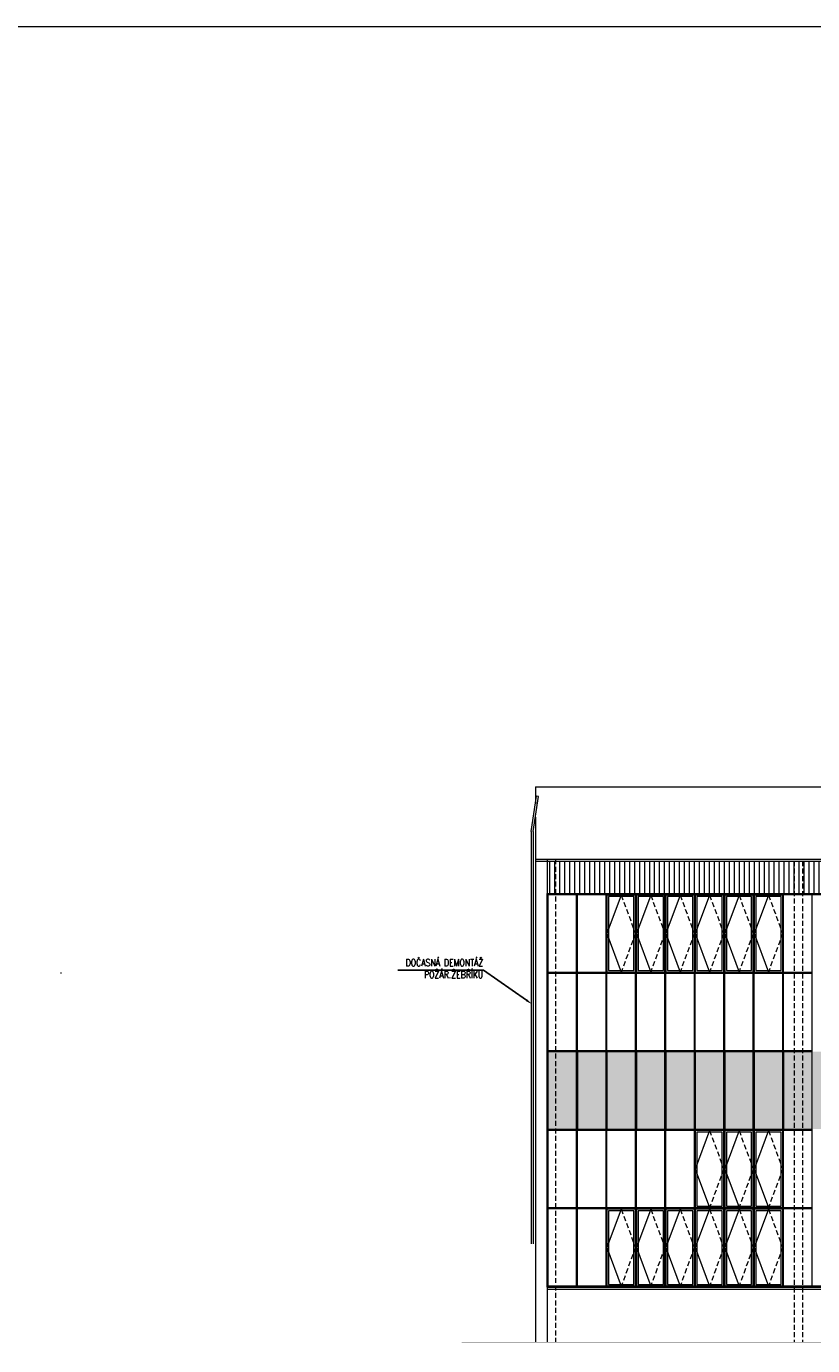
# Model space of a CAD drawing. Header units: millimetres. Extents: x -485339 to 286898, y -1189934 to 1602269.
# Tile 168 of 230: x -153544 to -133517, y -547570 to -513966. Entities that reach past the tile are written whole.
import ezdxf
from ezdxf import colors
from ezdxf.entities.mleader import LeaderData, LeaderLine
from ezdxf.math import Vec2, Vec3

# ---------------------------------------------------------------- set-up
doc = ezdxf.new("R2010")
doc.units = ezdxf.units.MM
doc.header["$LTSCALE"] = 10
doc.linetypes.add('ČÁRKOVANÁ', pattern=[19.05, 12.7, -6.35])
doc.layers.get('Defpoints').update_dxf_attribs({"lineweight": 0})
for name, color, linetype, lineweight, true_color in [('BOUR_OBV.PLÁŠT', 7, 'Continuous', 18, 0x4ccd32), ('BOUR_OKNA', 7, 'Continuous', 18, 0x4ccd32), ('BOUR_ŠRAFY', 7, 'Continuous', 18, 0x4ccd32), ('BOURÁNÍ_POPIS', 7, 'Continuous', 18, 0x4ccd32)]:
    doc.layers.add(name, color=color, linetype=linetype, lineweight=lineweight, true_color=true_color)
for name, color, linetype, lineweight in [('St_otvory_okna', 40, 'Continuous', 18), ('St_sloupy_opláštění_pohled', 25, 'ČÁRKOVANÁ', 18), ('St_čáry_obrys', 5, 'Continuous', 35), ('St_čáry_plné', 250, 'Continuous', 18), ('St_šrafy', 250, 'Continuous', 18)]:
    doc.layers.add(name, color=color, linetype=linetype, lineweight=lineweight)
doc.styles.get("Standard").update_dxf_attribs({"font": 'simplex.shx', "width": 0.8})

# ---------------------------------------------------------------- blocks, each defined once
blk = doc.blocks.new('*U3875')
at = {"layer": 'St_sloupy_opláštění_pohled'}
for points in [[(-105, 6125), (-105, -6125)], [(105, 6125), (105, -6125)]]:
    blk.add_lwpolyline(points, dxfattribs=at)
blk = doc.blocks.new('*U3876')
at = {"layer": 'St_šrafy'}
blk.add_blockref('*U3875', (-60000, 0), dxfattribs=at)
blk = doc.blocks.new('G$CE9516F89')
at = {"layer": 'St_otvory_okna', "color": 0}
for points in [[(0, 0), (725, 0), (725, 1962.5), (0, 1962.5)], [(40, 40), (685, 40), (685, 1922.5), (40, 1922.5)]]:
    blk.add_lwpolyline(points, close=True, dxfattribs=at)
blk.add_lwpolyline([(362.5, 1962.5), (0, 981.25), (362.5, 0)], dxfattribs=at)
at = {"layer": 'St_otvory_okna', "color": 0, "linetype": 'ČÁRKOVANÁ'}
blk.add_lwpolyline([(362.5, 1962.5), (725, 981.25), (362.5, 0)], dxfattribs=at)

msp = doc.modelspace()

# ---------------------------------------------------------------- hatches: boundary and pattern name
at = {"layer": 'BOUR_ŠRAFY'}
h = msp.add_hatch(dxfattribs=at)
h.set_pattern_fill('ANSI31', color=256, scale=40, angle=45)
h.set_pattern_definition([(90, (0, 160416.98), (-127, 8e-15), [])])
h.paths.add_polyline_path([(-105754.9, -536055.2), (-105029.9, -536055.2), (-105004.9, -536055.2), (-104279.9, -536055.2), (-104254.9, -536055.2), (-103529.9, -536055.2), (-103504.9, -536055.2), (-102779.9, -536055.2), (-102754.9, -536055.2), (-102029.9, -536055.2), (-102004.9, -536055.2), (-101279.9, -536055.2), (-101254.9, -536055.2), (-100529.9, -536055.2), (-100504.9, -536055.2), (-99779.9, -536055.2), (-99754.9, -536055.2), (-99029.9, -536055.2), (-99004.9, -536055.2), (-98279.9, -536055.2), (-98254.9, -536055.2), (-97529.9, -536055.2), (-97504.9, -536055.2), (-96779.9, -536055.2), (-96754.9, -536055.2), (-96029.9, -536055.2), (-96004.9, -536055.2), (-95279.9, -536055.2), (-95254.9, -536055.2), (-94529.9, -536055.2), (-94504.9, -536055.2), (-93779.9, -536055.2), (-93754.9, -536055.2), (-93029.9, -536055.2), (-93004.9, -536055.2), (-92279.9, -536055.2), (-92254.9, -536055.2), (-91529.9, -536055.2), (-91504.9, -536055.2), (-90779.9, -536055.2), (-90754.9, -536055.2), (-90029.9, -536055.2), (-90004.9, -536055.2), (-89279.9, -536055.2), (-89254.9, -536055.2), (-88529.9, -536055.2), (-88504.9, -536055.2), (-87779.9, -536055.2), (-87754.9, -536055.2), (-87029.9, -536055.2), (-87004.9, -536055.2), (-86279.9, -536055.2), (-86254.9, -536055.2), (-85529.9, -536055.2), (-85504.9, -536055.2), (-84779.9, -536055.2), (-84754.9, -536055.2), (-84029.9, -536055.2), (-84004.9, -536055.2), (-83279.9, -536055.2), (-83254.9, -536055.2), (-82529.9, -536055.2), (-82504.9, -536055.2), (-81779.9, -536055.2), (-81754.9, -536055.2), (-81029.9, -536055.2), (-81004.9, -536055.2), (-80279.9, -536055.2), (-80254.9, -536055.2), (-79529.9, -536055.2), (-79504.9, -536055.2), (-78779.9, -536055.2), (-78754.9, -536055.2), (-78029.9, -536055.2), (-78004.9, -536055.2), (-77279.9, -536055.2), (-77254.9, -536055.2), (-76529.9, -536055.2), (-76504.9, -536055.2), (-75779.9, -536055.2), (-75754.9, -536055.2), (-75029.9, -536055.2), (-75004.9, -536055.2), (-74279.9, -536055.2), (-74254.9, -536055.2), (-73529.9, -536055.2), (-73504.9, -536055.2), (-72779.9, -536055.2), (-72754.9, -536055.2), (-72029.9, -536055.2), (-72004.9, -536055.2), (-71279.9, -536055.2), (-71254.9, -536055.2), (-70529.9, -536055.2), (-70504.9, -536055.2), (-70504.9, -535230.1), (-140279.9, -535230.1), (-140279.9, -536055.2), (-140254.9, -536055.2), (-139529.9, -536055.2), (-139504.9, -536055.2), (-138779.9, -536055.2), (-138754.9, -536055.2), (-138029.9, -536055.2), (-138004.9, -536055.2), (-137279.9, -536055.2), (-137254.9, -536055.2), (-136529.9, -536055.2), (-136504.9, -536055.2), (-135779.9, -536055.2), (-135754.9, -536055.2), (-135029.9, -536055.2), (-135004.9, -536055.2), (-134279.9, -536055.2), (-134254.9, -536055.2), (-133529.9, -536055.2), (-133504.9, -536055.2), (-132779.9, -536055.2), (-132754.9, -536055.2), (-132029.9, -536055.2), (-132004.9, -536055.2), (-131279.9, -536055.2), (-131254.9, -536055.2), (-130529.9, -536055.2), (-130504.9, -536055.2), (-129779.9, -536055.2), (-129754.9, -536055.2), (-129029.9, -536055.2), (-129004.9, -536055.2), (-128279.9, -536055.2), (-128254.9, -536055.2), (-127529.9, -536055.2), (-127504.9, -536055.2), (-126779.9, -536055.2), (-126754.9, -536055.2), (-126029.9, -536055.2), (-126004.9, -536055.2), (-125279.9, -536055.2), (-125254.9, -536055.2), (-124529.9, -536055.2), (-124504.9, -536055.2), (-123779.9, -536055.2), (-123754.9, -536055.2), (-123029.9, -536055.2), (-123004.9, -536055.2), (-122279.9, -536055.2), (-122254.9, -536055.2), (-121529.9, -536055.2), (-121504.9, -536055.2), (-120779.9, -536055.2), (-120754.9, -536055.2), (-120029.9, -536055.2), (-120004.9, -536055.2), (-119279.9, -536055.2), (-119254.9, -536055.2), (-118529.9, -536055.2), (-118504.9, -536055.2), (-117779.9, -536055.2), (-117754.9, -536055.2), (-117029.9, -536055.2), (-117004.9, -536055.2), (-116279.9, -536055.2), (-116254.9, -536055.2), (-115529.9, -536055.2), (-115504.9, -536055.2), (-114779.9, -536055.2), (-114754.9, -536055.2), (-114029.9, -536055.2), (-114004.9, -536055.2), (-113279.9, -536055.2), (-113254.9, -536055.2), (-112529.9, -536055.2), (-112504.9, -536055.2), (-111779.9, -536055.2), (-111754.9, -536055.2), (-111029.9, -536055.2), (-111004.9, -536055.2), (-110279.9, -536055.2), (-110254.9, -536055.2), (-109529.9, -536055.2), (-109504.9, -536055.2), (-108779.9, -536055.2), (-108754.9, -536055.2), (-108029.9, -536055.2), (-108004.9, -536055.2), (-107279.9, -536055.2), (-107254.9, -536055.2), (-106529.9, -536055.2), (-106504.9, -536055.2), (-105779.9, -536055.2)])
at = {"layer": 'St_otvory_okna'}
h = msp.add_hatch(color=254, dxfattribs=at)
h.dxf.hatch_style = 1
h.paths.add_polyline_path([(-139504.9, -542055.2), (-138779.9, -542055.2), (-138779.9, -540080.2), (-139504.9, -540080.2)])
h.paths.add_polyline_path([(-138029.9, -540080.2), (-138754.9, -540080.2), (-138754.9, -542055.2), (-138029.9, -542055.2)])
h.paths.add_polyline_path([(-137279.9, -540080.2), (-138004.9, -540080.2), (-138004.9, -542055.2), (-137279.9, -542055.2)])
h.paths.add_polyline_path([(-136529.9, -540080.2), (-137254.9, -540080.2), (-137254.9, -542055.2), (-136529.9, -542055.2)])
h.paths.add_polyline_path([(-136504.9, -542055.2), (-135779.9, -542055.2), (-135779.9, -540080.2), (-136504.9, -540080.2)])
h.paths.add_polyline_path([(-135754.9, -542055.2), (-135029.9, -542055.2), (-135029.9, -540080.2), (-135754.9, -540080.2)])
h.paths.add_polyline_path([(-135004.9, -542055.2), (-134279.9, -542055.2), (-134279.9, -540080.2), (-135004.9, -540080.2)])
h.paths.add_polyline_path([(-134254.9, -542055.2), (-133529.9, -542055.2), (-133529.9, -540080.2), (-134254.9, -540080.2)])
h.paths.add_polyline_path([(-132779.9, -540080.2), (-133504.9, -540080.2), (-133504.9, -542055.2), (-132779.9, -542055.2)])
h.paths.add_polyline_path([(-132754.9, -542055.2), (-132029.9, -542055.2), (-132029.9, -540080.2), (-132754.9, -540080.2)])
h.paths.add_polyline_path([(-132004.9, -542055.2), (-131279.9, -542055.2), (-131279.9, -540080.2), (-132004.9, -540080.2)])
h.paths.add_polyline_path([(-131254.9, -542055.2), (-130529.9, -542055.2), (-130529.9, -540080.2), (-131254.9, -540080.2)])
h.paths.add_polyline_path([(-130504.9, -542055.2), (-129779.9, -542055.2), (-129779.9, -540080.2), (-130504.9, -540080.2)])
h.paths.add_polyline_path([(-129754.9, -542055.2), (-129029.9, -542055.2), (-129029.9, -540080.2), (-129754.9, -540080.2)])
h.paths.add_polyline_path([(-129004.9, -542055.2), (-128279.9, -542055.2), (-128279.9, -540080.2), (-129004.9, -540080.2)])
h.paths.add_polyline_path([(-128254.9, -542055.2), (-127529.9, -542055.2), (-127529.9, -540080.2), (-128254.9, -540080.2)])
h.paths.add_polyline_path([(-127504.9, -542055.2), (-126779.9, -542055.2), (-126779.9, -540080.2), (-127504.9, -540080.2)])
h.paths.add_polyline_path([(-126754.9, -542055.2), (-126029.9, -542055.2), (-126029.9, -540080.2), (-126754.9, -540080.2)])
h.paths.add_polyline_path([(-126004.9, -542055.2), (-125279.9, -542055.2), (-125279.9, -540080.2), (-126004.9, -540080.2)])
h.paths.add_polyline_path([(-125254.9, -542055.2), (-124529.9, -542055.2), (-124529.9, -540080.2), (-125254.9, -540080.2)])
h.paths.add_polyline_path([(-124504.9, -542055.2), (-123779.9, -542055.2), (-123779.9, -540080.2), (-124504.9, -540080.2)])
h.paths.add_polyline_path([(-123754.9, -542055.2), (-123029.9, -542055.2), (-123029.9, -540080.2), (-123754.9, -540080.2)])
h.paths.add_polyline_path([(-123004.9, -542055.2), (-122279.9, -542055.2), (-122279.9, -540080.2), (-123004.9, -540080.2)])
h.paths.add_polyline_path([(-122254.9, -542055.2), (-121529.9, -542055.2), (-121529.9, -540080.2), (-122254.9, -540080.2)])
h.paths.add_polyline_path([(-121504.9, -542055.2), (-120779.9, -542055.2), (-120779.9, -540080.2), (-121504.9, -540080.2)])
h.paths.add_polyline_path([(-120754.9, -542055.2), (-120029.9, -542055.2), (-120029.9, -540080.2), (-120754.9, -540080.2)])
h.paths.add_polyline_path([(-120004.9, -542055.2), (-119279.9, -542055.2), (-119279.9, -540080.2), (-120004.9, -540080.2)])
h.paths.add_polyline_path([(-119254.9, -542055.2), (-118529.9, -542055.2), (-118529.9, -540080.2), (-119254.9, -540080.2)])
h.paths.add_polyline_path([(-118504.9, -542055.2), (-117779.9, -542055.2), (-117779.9, -540080.2), (-118504.9, -540080.2)])
h.paths.add_polyline_path([(-117754.9, -542055.2), (-117029.9, -542055.2), (-117029.9, -540080.2), (-117754.9, -540080.2)])
h.paths.add_polyline_path([(-116254.9, -542055.2), (-115529.9, -542055.2), (-115529.9, -540080.2), (-116254.9, -540080.2)])
h.paths.add_polyline_path([(-117004.9, -542055.2), (-116279.9, -542055.2), (-116279.9, -540080.2), (-117004.9, -540080.2)])
h.paths.add_polyline_path([(-115504.9, -542055.2), (-114779.9, -542055.2), (-114779.9, -540080.2), (-115504.9, -540080.2)])
h.paths.add_polyline_path([(-114754.9, -542055.2), (-114029.9, -542055.2), (-114029.9, -540080.2), (-114754.9, -540080.2)])
h.paths.add_polyline_path([(-114004.9, -542055.2), (-113279.9, -542055.2), (-113279.9, -540080.2), (-114004.9, -540080.2)])
h.paths.add_polyline_path([(-113254.9, -542055.2), (-112529.9, -542055.2), (-112529.9, -540080.2), (-113254.9, -540080.2)])
h.paths.add_polyline_path([(-112504.9, -542055.2), (-111779.9, -542055.2), (-111779.9, -540080.2), (-112504.9, -540080.2)])
h.paths.add_polyline_path([(-111754.9, -542055.2), (-111029.9, -542055.2), (-111029.9, -540080.2), (-111754.9, -540080.2)])
h.paths.add_polyline_path([(-111004.9, -542055.2), (-110279.9, -542055.2), (-110279.9, -540080.2), (-111004.9, -540080.2)])
h.paths.add_polyline_path([(-110254.9, -542055.2), (-109529.9, -542055.2), (-109529.9, -540080.2), (-110254.9, -540080.2)])
h.paths.add_polyline_path([(-109504.9, -542055.2), (-108779.9, -542055.2), (-108779.9, -540080.2), (-109504.9, -540080.2)])
h.paths.add_polyline_path([(-108754.9, -542055.2), (-108029.9, -542055.2), (-108029.9, -540080.2), (-108754.9, -540080.2)])
h.paths.add_polyline_path([(-108004.9, -542055.2), (-107279.9, -542055.2), (-107279.9, -540080.2), (-108004.9, -540080.2)])
h.paths.add_polyline_path([(-107254.9, -542055.2), (-106529.9, -542055.2), (-106529.9, -540080.2), (-107254.9, -540080.2)])
h.paths.add_polyline_path([(-106504.9, -542055.2), (-105779.9, -542055.2), (-105779.9, -540080.2), (-106504.9, -540080.2)])
h.paths.add_polyline_path([(-105754.9, -542055.2), (-105029.9, -542055.2), (-105029.9, -540080.2), (-105754.9, -540080.2)])
h.paths.add_polyline_path([(-105004.9, -542055.2), (-104279.9, -542055.2), (-104279.9, -540080.2), (-105004.9, -540080.2)])
h.paths.add_polyline_path([(-104254.9, -542055.2), (-103529.9, -542055.2), (-103529.9, -540080.2), (-104254.9, -540080.2)])
h.paths.add_polyline_path([(-103504.9, -542055.2), (-102779.9, -542055.2), (-102779.9, -540080.2), (-103504.9, -540080.2)])
h.paths.add_polyline_path([(-102754.9, -542055.2), (-102029.9, -542055.2), (-102029.9, -540080.2), (-102754.9, -540080.2)])
h.paths.add_polyline_path([(-102004.9, -542055.2), (-101279.9, -542055.2), (-101279.9, -540080.2), (-102004.9, -540080.2)])
h.paths.add_polyline_path([(-101254.9, -542055.2), (-100529.9, -542055.2), (-100529.9, -540080.2), (-101254.9, -540080.2)])
h.paths.add_polyline_path([(-100504.9, -542055.2), (-99779.9, -542055.2), (-99779.9, -540080.2), (-100504.9, -540080.2)])
h.paths.add_polyline_path([(-99754.9, -542055.2), (-99029.9, -542055.2), (-99029.9, -540080.2), (-99754.9, -540080.2)])
h.paths.add_polyline_path([(-99004.9, -542055.2), (-98279.9, -542055.2), (-98279.9, -540080.2), (-99004.9, -540080.2)])
h.paths.add_polyline_path([(-98254.9, -542055.2), (-97529.9, -542055.2), (-97529.9, -540080.2), (-98254.9, -540080.2)])
h.paths.add_polyline_path([(-97504.9, -542055.2), (-96779.9, -542055.2), (-96779.9, -540080.2), (-97504.9, -540080.2)])
h.paths.add_polyline_path([(-96754.9, -542055.2), (-96029.9, -542055.2), (-96029.9, -540080.2), (-96754.9, -540080.2)])
h.paths.add_polyline_path([(-96004.9, -542055.2), (-95279.9, -542055.2), (-95279.9, -540080.2), (-96004.9, -540080.2)])
h.paths.add_polyline_path([(-95254.9, -542055.2), (-94529.9, -542055.2), (-94529.9, -540080.2), (-95254.9, -540080.2)])
h.paths.add_polyline_path([(-94504.9, -542055.2), (-93779.9, -542055.2), (-93779.9, -540080.2), (-94504.9, -540080.2)])
h.paths.add_polyline_path([(-93754.9, -542055.2), (-93029.9, -542055.2), (-93029.9, -540080.2), (-93754.9, -540080.2)])
h.paths.add_polyline_path([(-93004.9, -542055.2), (-92279.9, -542055.2), (-92279.9, -540080.2), (-93004.9, -540080.2)])
h.paths.add_polyline_path([(-92254.9, -542055.2), (-91529.9, -542055.2), (-91529.9, -540080.2), (-92254.9, -540080.2)])
h.paths.add_polyline_path([(-91504.9, -542055.2), (-90779.9, -542055.2), (-90779.9, -540080.2), (-91504.9, -540080.2)])
h.paths.add_polyline_path([(-90754.9, -542055.2), (-90029.9, -542055.2), (-90029.9, -540080.2), (-90754.9, -540080.2)])
h.paths.add_polyline_path([(-90004.9, -542055.2), (-89279.9, -542055.2), (-89279.9, -540080.2), (-90004.9, -540080.2)])
h.paths.add_polyline_path([(-89254.9, -542055.2), (-88529.9, -542055.2), (-88529.9, -540080.2), (-89254.9, -540080.2)])
h.paths.add_polyline_path([(-88504.9, -542055.2), (-87779.9, -542055.2), (-87779.9, -540080.2), (-88504.9, -540080.2)])
h.paths.add_polyline_path([(-87754.9, -542055.2), (-87029.9, -542055.2), (-87029.9, -540080.2), (-87754.9, -540080.2)])
h.paths.add_polyline_path([(-87004.9, -542055.2), (-86279.9, -542055.2), (-86279.9, -540080.2), (-87004.9, -540080.2)])
h.paths.add_polyline_path([(-86254.9, -542055.2), (-85529.9, -542055.2), (-85529.9, -540080.2), (-86254.9, -540080.2)])
h.paths.add_polyline_path([(-85504.9, -542055.2), (-84779.9, -542055.2), (-84779.9, -540080.2), (-85504.9, -540080.2)])
h.paths.add_polyline_path([(-84754.9, -542055.2), (-84029.9, -542055.2), (-84029.9, -540080.2), (-84754.9, -540080.2)])
h.paths.add_polyline_path([(-84004.9, -542055.2), (-83279.9, -542055.2), (-83279.9, -540080.2), (-84004.9, -540080.2)])
h.paths.add_polyline_path([(-83254.9, -542055.2), (-82529.9, -542055.2), (-82529.9, -540080.2), (-83254.9, -540080.2)])
h.paths.add_polyline_path([(-82504.9, -542055.2), (-81779.9, -542055.2), (-81779.9, -540080.2), (-82504.9, -540080.2)])
h.paths.add_polyline_path([(-81754.9, -542055.2), (-81029.9, -542055.2), (-81029.9, -540080.2), (-81754.9, -540080.2)])
h.paths.add_polyline_path([(-81004.9, -542055.2), (-80279.9, -542055.2), (-80279.9, -540080.2), (-81004.9, -540080.2)])
h.paths.add_polyline_path([(-80254.9, -542055.2), (-79529.9, -542055.2), (-79529.9, -540080.2), (-80254.9, -540080.2)])
h.paths.add_polyline_path([(-79504.9, -542055.2), (-78779.9, -542055.2), (-78779.9, -540080.2), (-79504.9, -540080.2)])
h.paths.add_polyline_path([(-78754.9, -542055.2), (-78029.9, -542055.2), (-78029.9, -540080.2), (-78754.9, -540080.2)])
h.paths.add_polyline_path([(-78004.9, -542055.2), (-77279.9, -542055.2), (-77279.9, -540080.2), (-78004.9, -540080.2)])
h.paths.add_polyline_path([(-77254.9, -542055.2), (-76529.9, -542055.2), (-76529.9, -540080.2), (-77254.9, -540080.2)])
h.paths.add_polyline_path([(-76504.9, -542055.2), (-75779.9, -542055.2), (-75779.9, -540080.2), (-76504.9, -540080.2)])
h.paths.add_polyline_path([(-75754.9, -542055.2), (-75029.9, -542055.2), (-75029.9, -540080.2), (-75754.9, -540080.2)])
h.paths.add_polyline_path([(-75004.9, -542055.2), (-74279.9, -542055.2), (-74279.9, -540080.2), (-75004.9, -540080.2)])
h.paths.add_polyline_path([(-74254.9, -542055.2), (-73529.9, -542055.2), (-73529.9, -540080.2), (-74254.9, -540080.2)])
h.paths.add_polyline_path([(-72779.9, -540080.2), (-73504.9, -540080.2), (-73504.9, -542055.2), (-72779.9, -542055.2)])
h.paths.add_polyline_path([(-72029.9, -540080.2), (-72754.9, -540080.2), (-72754.9, -542055.2), (-72029.9, -542055.2)])
h.paths.add_polyline_path([(-71279.9, -540080.2), (-72004.9, -540080.2), (-72004.9, -542055.2), (-71279.9, -542055.2)])
h.paths.add_polyline_path([(-70529.9, -540080.2), (-71254.9, -540080.2), (-71254.9, -542055.2), (-70529.9, -542055.2)])
at = {"layer": 'St_šrafy'}
h = msp.add_hatch(color=254, dxfattribs=at)
h.dxf.hatch_style = 1
h.paths.add_polyline_path([(-140254.9, -542055.2), (-139529.9, -542055.2), (-139529.9, -540080.2), (-140254.9, -540080.2)])

# ---------------------------------------------------------------- linework, layer by layer
at = {"layer": 'BOUR_OBV.PLÁŠT'}
for p, q in [((-140279.9, -546080.2), (-140279.9, -536055.2)), ((-140279.9, -536055.2), (-70504.9, -536055.2)), ((-140254.9, -546055.2), (-140254.9, -536080.2)), ((-140254.9, -536080.2), (-70529.9, -536080.2)), ((-139504.9, -540080.2), (-139504.9, -542055.2)), ((-138779.9, -540080.2), (-139504.9, -540080.2)), ((-138779.9, -542055.2), (-138779.9, -540080.2)), ((-138029.9, -540080.2), (-138754.9, -540080.2)), ((-138754.9, -540080.2), (-138754.9, -542055.2)), ((-138029.9, -542055.2), (-138029.9, -540080.2)), ((-137279.9, -540080.2), (-138004.9, -540080.2)), ((-138004.9, -540080.2), (-138004.9, -542055.2)), ((-137279.9, -542055.2), (-137279.9, -540080.2)), ((-136529.9, -540080.2), (-137254.9, -540080.2)), ((-137254.9, -540080.2), (-137254.9, -542055.2)), ((-136529.9, -542055.2), (-136529.9, -540080.2)), ((-136504.9, -540080.2), (-136504.9, -542055.2)), ((-135779.9, -540080.2), (-136504.9, -540080.2)), ((-135779.9, -542055.2), (-135779.9, -540080.2)), ((-135754.9, -540080.2), (-135754.9, -542055.2)), ((-135029.9, -540080.2), (-135754.9, -540080.2)), ((-135029.9, -542055.2), (-135029.9, -540080.2)), ((-135004.9, -540080.2), (-135004.9, -542055.2)), ((-134279.9, -540080.2), (-135004.9, -540080.2)), ((-134279.9, -542055.2), (-134279.9, -540080.2)), ((-134254.9, -540080.2), (-134254.9, -542055.2)), ((-133529.9, -540080.2), (-134254.9, -540080.2)), ((-133529.9, -542055.2), (-133529.9, -540080.2)), ((-139504.9, -542055.2), (-138779.9, -542055.2)), ((-138754.9, -542055.2), (-138029.9, -542055.2)), ((-138004.9, -542055.2), (-137279.9, -542055.2)), ((-137254.9, -542055.2), (-136529.9, -542055.2)), ((-136504.9, -542055.2), (-135779.9, -542055.2)), ((-135754.9, -542055.2), (-135029.9, -542055.2)), ((-135004.9, -542055.2), (-134279.9, -542055.2)), ((-134254.9, -542055.2), (-133529.9, -542055.2)), ((-70529.9, -546055.2), (-140254.9, -546055.2)), ((-70504.9, -546080.2), (-140279.9, -546080.2))]:
    msp.add_line(p, q, dxfattribs=at)
for points in [[(-140254.9, -536055.2), (-139529.9, -536055.2)], [(-140254.9, -536080.2), (-139529.9, -536080.2)], [(-139529.9, -546080.2), (-139529.9, -536055.2)], [(-139504.9, -536055.2), (-138779.9, -536055.2)], [(-139504.9, -546080.2), (-139504.9, -536055.2)], [(-139504.9, -536080.2), (-138779.9, -536080.2)], [(-138779.9, -546080.2), (-138779.9, -536055.2)], [(-138754.9, -536055.2), (-138029.9, -536055.2)], [(-138754.9, -546080.2), (-138754.9, -536055.2)], [(-138754.9, -536080.2), (-138029.9, -536080.2)], [(-138029.9, -546080.2), (-138029.9, -536055.2)], [(-138004.9, -536055.2), (-137279.9, -536055.2)], [(-138004.9, -546080.2), (-138004.9, -536055.2)], [(-138004.9, -536080.2), (-137279.9, -536080.2)], [(-137279.9, -546080.2), (-137279.9, -536055.2)], [(-137254.9, -536055.2), (-136529.9, -536055.2)], [(-137254.9, -546080.2), (-137254.9, -536055.2)], [(-137254.9, -536080.2), (-136529.9, -536080.2)], [(-136529.9, -546080.2), (-136529.9, -536055.2)], [(-136504.9, -536055.2), (-135779.9, -536055.2)], [(-136504.9, -546080.2), (-136504.9, -536055.2)], [(-136504.9, -536080.2), (-135779.9, -536080.2)], [(-135779.9, -546080.2), (-135779.9, -536055.2)], [(-135754.9, -536055.2), (-135029.9, -536055.2)], [(-135754.9, -546080.2), (-135754.9, -536055.2)], [(-135754.9, -536080.2), (-135029.9, -536080.2)], [(-135029.9, -546080.2), (-135029.9, -536055.2)], [(-135004.9, -536055.2), (-134279.9, -536055.2)], [(-135004.9, -546080.2), (-135004.9, -536055.2)], [(-135004.9, -536080.2), (-134279.9, -536080.2)], [(-134279.9, -546080.2), (-134279.9, -536055.2)], [(-134254.9, -536055.2), (-133529.9, -536055.2)], [(-134254.9, -546080.2), (-134254.9, -536055.2)], [(-134254.9, -536080.2), (-133529.9, -536080.2)], [(-133529.9, -546080.2), (-133529.9, -536055.2)], [(-140254.9, -538055.2), (-139529.9, -538055.2)], [(-140254.9, -538080.2), (-139529.9, -538080.2)], [(-139504.9, -538055.2), (-138779.9, -538055.2)], [(-139504.9, -538080.2), (-138779.9, -538080.2)], [(-138754.9, -538055.2), (-138029.9, -538055.2)], [(-138754.9, -538080.2), (-138029.9, -538080.2)], [(-138004.9, -538055.2), (-137279.9, -538055.2)], [(-138004.9, -538080.2), (-137279.9, -538080.2)], [(-137254.9, -538055.2), (-136529.9, -538055.2)], [(-137254.9, -538080.2), (-136529.9, -538080.2)], [(-136504.9, -538055.2), (-135779.9, -538055.2)], [(-136504.9, -538080.2), (-135779.9, -538080.2)], [(-135754.9, -538055.2), (-135029.9, -538055.2)], [(-135754.9, -538080.2), (-135029.9, -538080.2)], [(-135004.9, -538055.2), (-134279.9, -538055.2)], [(-135004.9, -538080.2), (-134279.9, -538080.2)], [(-134254.9, -538055.2), (-133529.9, -538055.2)], [(-134254.9, -538080.2), (-133529.9, -538080.2)], [(-140254.9, -540055.2), (-139529.9, -540055.2)], [(-140254.9, -540080.2), (-139529.9, -540080.2)], [(-139504.9, -540055.2), (-138779.9, -540055.2)], [(-139504.9, -540080.2), (-138779.9, -540080.2)], [(-138754.9, -540055.2), (-138029.9, -540055.2)], [(-138754.9, -540080.2), (-138029.9, -540080.2)], [(-138004.9, -540055.2), (-137279.9, -540055.2)], [(-138004.9, -540080.2), (-137279.9, -540080.2)], [(-137254.9, -540055.2), (-136529.9, -540055.2)], [(-137254.9, -540080.2), (-136529.9, -540080.2)], [(-136504.9, -540055.2), (-135779.9, -540055.2)], [(-136504.9, -540080.2), (-135779.9, -540080.2)], [(-135754.9, -540055.2), (-135029.9, -540055.2)], [(-135754.9, -540080.2), (-135029.9, -540080.2)], [(-135004.9, -540055.2), (-134279.9, -540055.2)], [(-135004.9, -540080.2), (-134279.9, -540080.2)], [(-134254.9, -540055.2), (-133529.9, -540055.2)], [(-134254.9, -540080.2), (-133529.9, -540080.2)], [(-140254.9, -542055.2), (-139529.9, -542055.2)], [(-140254.9, -542080.2), (-139529.9, -542080.2)], [(-139504.9, -542055.2), (-138779.9, -542055.2)], [(-139504.9, -542080.2), (-138779.9, -542080.2)], [(-138754.9, -542055.2), (-138029.9, -542055.2)], [(-138754.9, -542080.2), (-138029.9, -542080.2)], [(-138004.9, -542055.2), (-137279.9, -542055.2)], [(-138004.9, -542080.2), (-137279.9, -542080.2)], [(-137254.9, -542055.2), (-136529.9, -542055.2)], [(-137254.9, -542080.2), (-136529.9, -542080.2)], [(-136504.9, -542055.2), (-135779.9, -542055.2)], [(-136504.9, -542080.2), (-135779.9, -542080.2)], [(-135754.9, -542055.2), (-135029.9, -542055.2)], [(-135754.9, -542080.2), (-135029.9, -542080.2)], [(-135004.9, -542055.2), (-134279.9, -542055.2)], [(-135004.9, -542080.2), (-134279.9, -542080.2)], [(-134254.9, -542055.2), (-133529.9, -542055.2)], [(-134254.9, -542080.2), (-133529.9, -542080.2)], [(-140254.9, -544055.2), (-139529.9, -544055.2)], [(-140254.9, -544080.2), (-139529.9, -544080.2)], [(-139504.9, -544055.2), (-138779.9, -544055.2)], [(-139504.9, -544080.2), (-138779.9, -544080.2)], [(-138754.9, -544055.2), (-138029.9, -544055.2)], [(-138754.9, -544080.2), (-138029.9, -544080.2)], [(-138004.9, -544055.2), (-137279.9, -544055.2)], [(-138004.9, -544080.2), (-137279.9, -544080.2)], [(-137254.9, -544055.2), (-136529.9, -544055.2)], [(-137254.9, -544080.2), (-136529.9, -544080.2)], [(-136504.9, -544055.2), (-135779.9, -544055.2)], [(-136504.9, -544080.2), (-135779.9, -544080.2)], [(-135754.9, -544055.2), (-135029.9, -544055.2)], [(-135754.9, -544080.2), (-135029.9, -544080.2)], [(-135004.9, -544055.2), (-134279.9, -544055.2)], [(-135004.9, -544080.2), (-134279.9, -544080.2)], [(-134254.9, -544055.2), (-133529.9, -544055.2)], [(-134254.9, -544080.2), (-133529.9, -544080.2)]]:
    msp.add_lwpolyline(points, dxfattribs=at)
at = {"layer": 'Defpoints'}
msp.add_lwpolyline([(-485339.2, -513966), (143293.5, -513966), (143293.5, -775236.5), (-485339.2, -775236.5)], close=True, dxfattribs=at)
at = {"layer": 'St_otvory_okna'}
msp.add_lwpolyline([(-152661.6, -538092.7), (-152661.6, -538067.7)], dxfattribs=at)
at = {"layer": 'St_sloupy_opláštění_pohled'}
msp.add_lwpolyline([(-140069.9, -535180.1), (-140069.9, -547480.2)], dxfattribs=at)
at = {"layer": 'St_čáry_obrys', "const_width": 10}
msp.add_lwpolyline([(-142454.3, -547480.2), (-42636.8, -547480.2)], dxfattribs=at)
at = {"layer": 'St_čáry_obrys'}
msp.add_lwpolyline([(-142454.3, -547480.2), (-142454.3, -547480.2), (-142454.3, -547480.2), (-142454.3, -547480.2)], close=True, dxfattribs=at)
at = {"layer": 'St_čáry_plné'}
for points in [[(-140683.5, -534473), (-140551.6, -533574.4)], [(-140633.5, -534476.6), (-140502.1, -533581.7)], [(-140579.9, -533335.9), (-140579.9, -533767.3)], [(-140502.1, -533581.7), (-140551.6, -533574.4)], [(-140579.9, -534111.4), (-140579.9, -547480.2)], [(-140683.5, -534473), (-140683.5, -544976.9)], [(-140633.5, -534476.6), (-140633.5, -544976.9)], [(-140279.9, -535180.1), (-140279.9, -547480.2)], [(-140279.9, -546080.2), (-70504.9, -546080.2)], [(-140279.9, -546130.2), (-70504.9, -546130.2)]]:
    msp.add_lwpolyline(points, dxfattribs=at)
at = {"layer": 'St_šrafy'}
for points in [[(-140579.9, -533335.9), (-132934.2, -533335.9)], [(-140579.9, -535180.1), (-70504.9, -535180.1)], [(-140579.9, -535230.1), (-70504.9, -535230.1)]]:
    msp.add_lwpolyline(points, dxfattribs=at)

# ---------------------------------------------------------------- block references
at = {"layer": 'BOUR_OKNA'}
for p in [(-138754.9, -538055.2), (-138004.9, -538055.2), (-137254.9, -538055.2), (-136504.9, -538055.2), (-135754.9, -538055.2), (-135004.9, -538055.2), (-136504.9, -544055.2), (-135754.9, -544055.2), (-135004.9, -544055.2), (-138754.9, -546055.2), (-138004.9, -546055.2), (-137254.9, -546055.2), (-136504.9, -546055.2), (-135754.9, -546055.2), (-135004.9, -546055.2)]:
    msp.add_blockref('G$CE9516F89', p, dxfattribs=at)
at = {"layer": 'St_šrafy'}
msp.add_blockref('*U3876', (-73879.9, -541355.1), dxfattribs=at)

# ---------------------------------------------------------------- leaders
at = {"layer": 'BOURÁNÍ_POPIS'}
ml = msp.add_multileader_mtext('Standard', dxfattribs=at)
ml.set_content('DOČASNÁ DEMONTÁŽ\\PPOŽÁR.ŽEBŘÍKU ')
ml.set_leader_properties()
ml.build(insert=Vec2(0, 0))
ml.multileader.update_dxf_attribs({"text_left_attachment_type": 6, "text_right_attachment_type": 6, "arrow_head_size": 180})
ctx = ml.context
ctx.base_point, ctx.char_height, ctx.arrow_head_size, ctx.plane_origin = Vec3(-144179.7, -538005.5), 180, 180, Vec3(-141119.7, -537041.1)
ctx.left_attachment, ctx.right_attachment, ctx.text_align_type = 6, 6, 2
notes = []
notes.append((ctx, [(0, (1, 1, 0), (-141898, -538005.5), (-1, 0), 8, [(0, [(-140660, -538874.3)], 0, [])])]))
ctx.mtext.insert, ctx.mtext.alignment, ctx.mtext.flow_direction = Vec3(-141908, -537727.8), 3, 5
for ctx, leaders in notes:
    for number, flags, end, landing, length, lines in leaders:
        leader = LeaderData()
        leader.index, (leader.has_last_leader_line, leader.has_dogleg_vector, leader.attachment_direction) = number, flags
        leader.last_leader_point, leader.dogleg_vector, leader.dogleg_length = Vec3(end), Vec3(landing), length
        for number, points, colour, breaks in lines:
            line = LeaderLine()
            line.index, line.vertices, line.color, line.breaks = number, Vec3.list(points), colors.encode_raw_color(colour), breaks
            leader.lines.append(line)
        ctx.leaders.append(leader)

doc.saveas('drawing.dxf')
